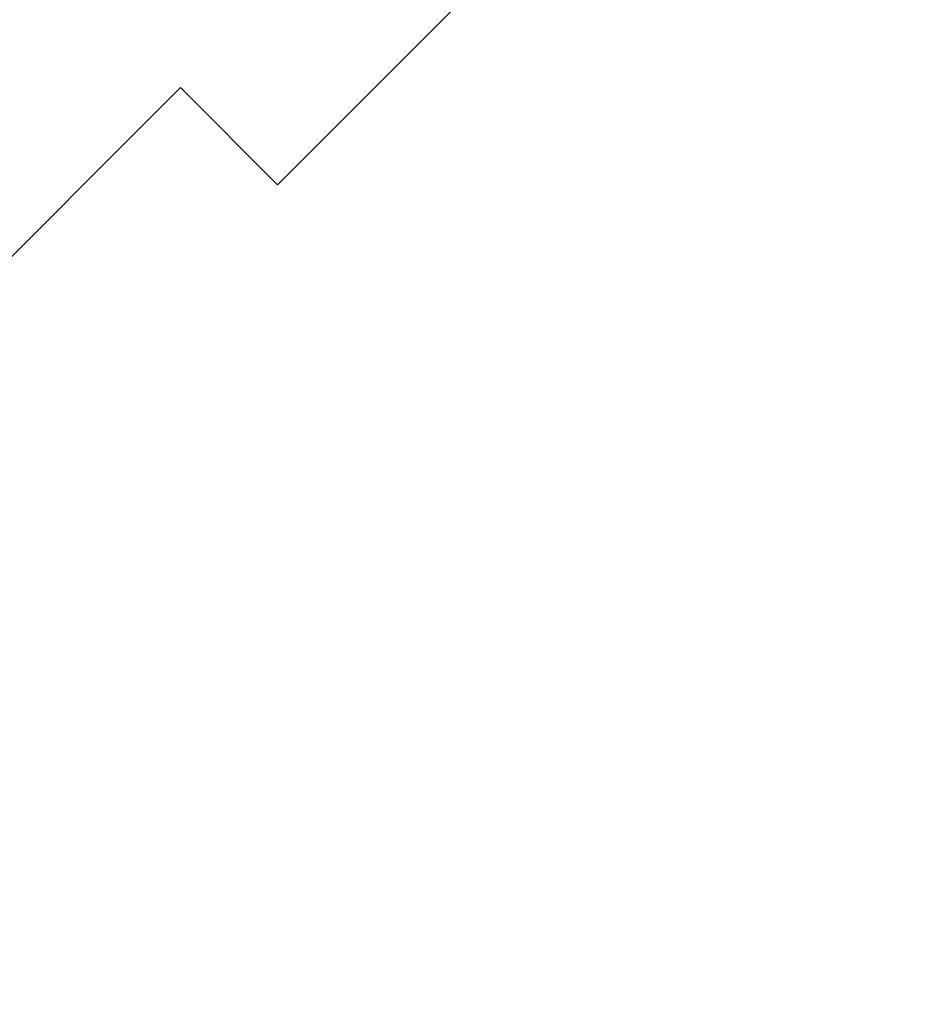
# Model space of a CAD drawing. Header units: millimetres. Extents: x -285 to 176, y -252 to 158.
# Tile 221 of 256: x 39 to 57, y 17 to 37. Entities that reach past the tile are written whole.
import ezdxf

# ---------------------------------------------------------------- set-up
doc = ezdxf.new("R2010")
doc.units = ezdxf.units.MM
doc.header["$MEASUREMENT"] = 0
doc.layers.add('Layer 1', color=7, linetype='Continuous')

msp = doc.modelspace()

# ---------------------------------------------------------------- linework, layer by layer
at = {"layer": 'Layer 1', "color": 1, "lineweight": 9}
msp.add_open_spline([(25.7509, 82.7633), (25.7509, 82.7633), (27.8852, 84.8976), (27.8852, 84.8976), (27.8852, 84.8976), (27.8852, 84.8976), (34.9583, 77.8244), (34.9583, 77.8244), (34.9583, 77.8244), (34.9583, 77.8244), (32.824, 75.6936), (32.824, 75.6936), (32.824, 75.6936), (32.824, 75.6936), (42.1833, 66.3344), (42.1833, 66.3344), (42.1833, 66.3344), (42.1833, 66.3344), (44.2505, 68.4017), (44.2505, 68.4017), (44.2505, 68.4017), (44.2505, 68.4017), (51.3202, 61.3285), (51.3202, 61.3285), (51.3202, 61.3285), (51.3202, 61.3285), (49.2529, 59.2613), (49.2529, 59.2613), (49.2529, 59.2613), (49.2529, 59.2613), (57.4973, 51.0203), (57.4973, 51.0203), (57.4973, 51.0203), (57.4973, 51.0203), (49.2918, 42.8147), (49.2918, 42.8147), (49.2918, 42.8147), (49.2918, 42.8147), (51.3202, 40.7828), (51.3202, 40.7828), (51.3202, 40.7828), (51.3202, 40.7828), (44.2505, 33.7096), (44.2505, 33.7096), (44.2505, 33.7096), (44.2505, 33.7096), (42.2185, 35.7416), (42.2185, 35.7416), (42.2185, 35.7416), (42.2185, 35.7416), (32.8593, 26.3824), (32.8593, 26.3824), (32.8593, 26.3824), (32.8593, 26.3824), (34.9583, 24.2869), (34.9583, 24.2869), (34.9583, 24.2869), (34.9583, 24.2869), (27.8852, 17.2137), (27.8852, 17.2137), (27.8852, 17.2137), (27.8852, 17.2137), (25.7897, 19.3127), (25.7897, 19.3127), (25.7897, 19.3127), (25.7897, 19.3127), (24.308, 17.831), (24.308, 17.831), (24.308, 17.831), (24.308, 17.831), (22.5017, 16.5505), (22.5017, 16.5505), (22.5017, 16.5505), (22.5017, 16.5505), (-21.5072, 16.5505), (-21.5072, 16.5505), (-21.5072, 16.5505), (-21.5072, 16.5505), (-21.8036, 16.5505), (-21.8036, 16.5505), (-21.8036, 16.5505), (-21.8036, 16.5505), (-51.2041, 16.5505), (-51.2041, 16.5505), (-51.2041, 16.5505), (-51.2041, 16.5505), (-51.2041, 27.7088), (-51.2041, 27.7088), (-51.2041, 27.7088), (-51.2041, 27.7088), (-54.0933, 27.7088), (-54.0933, 27.7088), (-54.0933, 27.7088), (-54.0933, 27.7088), (-54.0933, 43.0088), (-54.0933, 43.0088), (-54.0933, 43.0088), (-54.0933, 43.0088), (-51.2041, 43.0088), (-51.2041, 43.0088), (-51.2041, 43.0088), (-51.2041, 43.0088), (-51.2041, 59.0919), (-51.2041, 59.0919), (-51.2041, 59.0919), (-51.2041, 59.0919), (-54.0933, 59.0919), (-54.0933, 59.0919), (-54.0933, 59.0919), (-54.0933, 59.0919), (-54.0933, 74.3919), (-54.0933, 74.3919), (-54.0933, 74.3919), (-54.0933, 74.3919), (-51.2039, 74.3919), (-51.2039, 74.3919), (-51.2039, 74.3919), (-51.2039, 74.3919), (-51.2039, 85.5502), (-51.2039, 85.5502), (-51.2039, 85.5502), (-51.2039, 85.5502), (-21.5355, 85.5502), (-21.5355, 85.5502), (-21.5355, 85.5502), (-21.5355, 85.5502), (22.5017, 85.5502), (22.5017, 85.5502), (22.5017, 85.5502), (22.5017, 85.5502), (24.2127, 84.305), (24.2127, 84.305), (24.2127, 84.305), (24.2127, 84.305), (25.7509, 82.7633), (25.7509, 82.7633)], degree=3, knots=[0, 0, 0, 0, 0.0285714, 0.0285714, 0.0285714, 0.0285714, 0.0571429, 0.0571429, 0.0571429, 0.0571429, 0.0857143, 0.0857143, 0.0857143, 0.0857143, 0.1142857, 0.1142857, 0.1142857, 0.1142857, 0.1428571, 0.1428571, 0.1428571, 0.1428571, 0.1714286, 0.1714286, 0.1714286, 0.1714286, 0.2, 0.2, 0.2, 0.2, 0.2285714, 0.2285714, 0.2285714, 0.2285714, 0.2571429, 0.2571429, 0.2571429, 0.2571429, 0.2857143, 0.2857143, 0.2857143, 0.2857143, 0.3142857, 0.3142857, 0.3142857, 0.3142857, 0.3428571, 0.3428571, 0.3428571, 0.3428571, 0.3714286, 0.3714286, 0.3714286, 0.3714286, 0.4, 0.4, 0.4, 0.4, 0.4285714, 0.4285714, 0.4285714, 0.4285714, 0.4571429, 0.4571429, 0.4571429, 0.4571429, 0.4857143, 0.4857143, 0.4857143, 0.4857143, 0.5142857, 0.5142857, 0.5142857, 0.5142857, 0.5428571, 0.5428571, 0.5428571, 0.5428571, 0.5714286, 0.5714286, 0.5714286, 0.5714286, 0.6, 0.6, 0.6, 0.6, 0.6285714, 0.6285714, 0.6285714, 0.6285714, 0.6571429, 0.6571429, 0.6571429, 0.6571429, 0.6857143, 0.6857143, 0.6857143, 0.6857143, 0.7142857, 0.7142857, 0.7142857, 0.7142857, 0.7428571, 0.7428571, 0.7428571, 0.7428571, 0.7714286, 0.7714286, 0.7714286, 0.7714286, 0.8, 0.8, 0.8, 0.8, 0.8285714, 0.8285714, 0.8285714, 0.8285714, 0.8571429, 0.8571429, 0.8571429, 0.8571429, 0.8857143, 0.8857143, 0.8857143, 0.8857143, 0.9142857, 0.9142857, 0.9142857, 0.9142857, 0.9428571, 0.9428571, 0.9428571, 0.9428571, 1, 1, 1, 1], dxfattribs=at)

doc.saveas('drawing.dxf')
